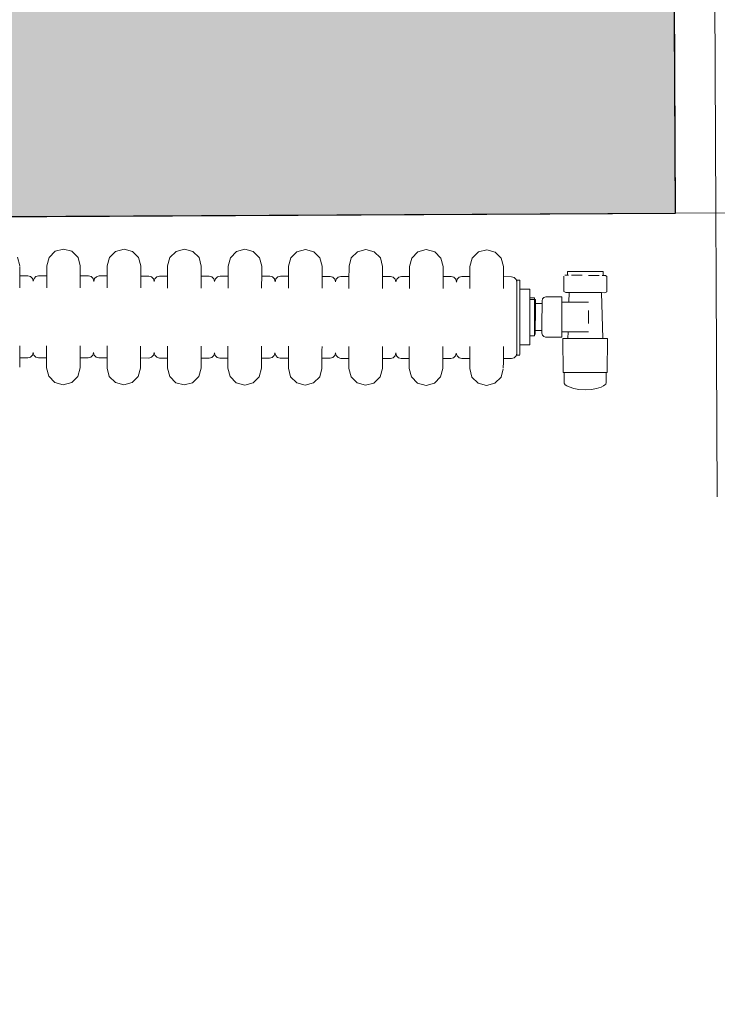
# Model space of a CAD drawing. Extents: x -6068 to 35118, y -17738 to 67348.
# Tile 90 of 243: x 650 to 702, y -1583 to -1510. Entities that reach past the tile are written whole.
import ezdxf

# ---------------------------------------------------------------- set-up
doc = ezdxf.new("R2010")
doc.units = 0
doc.header["$LTSCALE"] = 15
doc.linetypes.add('Continua', pattern=[0])
doc.linetypes.add('Cui_CONTINU', pattern=[0])
for name, color, linetype, lineweight, true_color in [('Bloc 3D - Dessin - NIVEAUX - Style par défaut', 7, 'Continua', 0, 0x000000), ('Enveloppe - NIVEAUX - Style par défaut', 7, 'Continua', 0, 0x000000), ('Porte - Ouvertures - NIVEAUX - Style par défaut', 7, 'Continua', 0, 0x000000), ('Porte - Seuil - NIVEAUX - Style par défaut', 7, 'Continua', 0, 0x000000)]:
    doc.layers.add(name, color=color, linetype=linetype, lineweight=lineweight, true_color=true_color)
doc.layers.add('EDL_RDJ murs & cloisons', color=5, linetype='CONTINUOUS')
doc.layers.add('PIS-fond de plan', color=7, linetype='Cui_CONTINU')

# ---------------------------------------------------------------- blocks, each defined once
blk = doc.blocks.new('EDL_RDJ plan_2025 10 17')
at = {"layer": 'EDL_RDJ murs & cloisons', "linetype": 'Continuous', "ltscale": 0.08}
h = blk.add_hatch(color=9, dxfattribs=at)
h.dxf.hatch_style = 1
h.paths.add_polyline_path([(544.074, -1771.092), (541.451, -1773.803), (542.563, -1776.967), (546.874, -1781.14), (550.352, -1777.547), (558.5, -1785.433), (553.391, -1790.535), (559.75, -1796.903), (608.353, -1748.365), (706.33, -1748.786), (707.018, -1676.351), (705.026, -1673.346), (624.77, -1673.146), (623.988, -1524.361), (712.947, -1523.894), (712.544, -1446.896), (623.926, -1447.361), (622.921, -1008.771), (546.089, -1009.081), (548.849, -1692.867), (509.399, -1733.615), (544.074, -1771.092)])
at = {"layer": 'Bloc 3D - Dessin - NIVEAUX - Style par défaut', "color": 32, "linetype": 'Continua', "lineweight": 0, "ltscale": 0.1, "true_color": 0xd1591a}
for p, q in [((666.311, -1527.191), (666.769, -1526.734)), ((666.769, -1526.734), (667.394, -1526.567)), ((667.394, -1526.567), (668.019, -1526.736)), ((668.019, -1526.736), (668.476, -1527.194)), ((670.811, -1527.198), (671.269, -1526.742)), ((671.269, -1526.742), (671.894, -1526.575)), ((671.894, -1526.575), (672.519, -1526.744)), ((672.519, -1526.744), (672.976, -1527.202)), ((675.311, -1527.206), (675.769, -1526.75)), ((675.769, -1526.75), (676.394, -1526.583)), ((676.394, -1526.583), (677.019, -1526.752)), ((677.019, -1526.752), (677.476, -1527.21)), ((679.811, -1527.214), (680.269, -1526.758)), ((680.269, -1526.758), (680.894, -1526.591)), ((680.894, -1526.591), (681.519, -1526.76)), ((681.519, -1526.76), (681.976, -1527.218)), ((684.311, -1527.222), (684.769, -1526.766)), ((684.769, -1526.766), (685.394, -1526.599)), ((685.394, -1526.599), (686.019, -1526.768)), ((686.019, -1526.768), (686.476, -1527.226)), ((688.811, -1527.23), (689.269, -1526.774)), ((689.269, -1526.774), (689.894, -1526.607)), ((689.894, -1526.607), (690.519, -1526.776)), ((690.519, -1526.776), (690.976, -1527.234)), ((693.311, -1527.238), (693.769, -1526.781)), ((693.769, -1526.781), (694.394, -1526.615)), ((694.394, -1526.615), (695.019, -1526.784)), ((695.019, -1526.784), (695.476, -1527.242)), ((697.811, -1527.246), (698.269, -1526.789)), ((698.269, -1526.789), (698.894, -1526.623)), ((698.894, -1526.623), (699.519, -1526.792)), ((699.519, -1526.792), (699.976, -1527.25)), ((663.976, -1527.186), (664.142, -1527.812)), ((666.142, -1527.815), (666.311, -1527.191)), ((666.142, -1527.868), (666.142, -1527.815)), ((668.476, -1527.194), (668.642, -1527.82)), ((668.642, -1527.873), (668.642, -1527.82)), ((670.642, -1527.823), (670.811, -1527.198)), ((670.642, -1527.876), (670.642, -1527.823)), ((672.976, -1527.202), (673.142, -1527.828)), ((673.142, -1527.881), (673.142, -1527.828)), ((675.142, -1527.831), (675.311, -1527.206)), ((675.142, -1527.884), (675.142, -1527.831)), ((677.476, -1527.21), (677.642, -1527.836)), ((677.642, -1527.889), (677.642, -1527.836)), ((679.642, -1527.839), (679.811, -1527.214)), ((681.976, -1527.218), (682.142, -1527.843)), ((684.142, -1527.847), (684.311, -1527.222)), ((686.476, -1527.226), (686.642, -1527.851)), ((688.642, -1527.855), (688.811, -1527.23)), ((690.976, -1527.234), (691.142, -1527.859)), ((693.142, -1527.863), (693.311, -1527.238)), ((695.476, -1527.242), (695.642, -1527.867)), ((697.642, -1527.871), (697.811, -1527.246)), ((699.976, -1527.25), (700.142, -1527.875)), ((664.141, -1528.442), (664.142, -1528.185)), ((664.141, -1528.741), (664.141, -1528.442)), ((664.141, -1528.562), (664.741, -1528.563)), ((664.142, -1527.865), (664.142, -1527.989)), ((664.142, -1528.185), (664.142, -1527.989)), ((664.941, -1528.617), (664.741, -1528.563)), ((665.341, -1528.618), (665.541, -1528.564)), ((666.141, -1528.565), (665.541, -1528.564)), ((666.141, -1528.446), (666.142, -1528.189)), ((666.141, -1528.745), (666.141, -1528.446)), ((666.142, -1527.992), (666.142, -1527.868)), ((666.142, -1528.189), (666.142, -1527.992)), ((668.641, -1528.45), (668.642, -1528.193)), ((668.641, -1528.749), (668.641, -1528.45)), ((668.642, -1527.873), (668.642, -1527.996)), ((668.642, -1528.193), (668.642, -1527.996)), ((670.641, -1528.454), (670.642, -1528.197)), ((670.641, -1528.752), (670.641, -1528.454)), ((670.642, -1528), (670.642, -1527.876)), ((670.642, -1528.197), (670.642, -1528)), ((673.141, -1528.458), (673.142, -1528.201)), ((673.141, -1528.757), (673.141, -1528.458)), ((673.142, -1527.881), (673.142, -1528.004)), ((673.142, -1528.201), (673.142, -1528.004)), ((675.141, -1528.462), (675.142, -1528.205)), ((675.141, -1528.76), (675.141, -1528.462)), ((675.142, -1528.008), (675.142, -1527.884)), ((675.142, -1528.205), (675.142, -1528.008)), ((677.641, -1528.466), (677.642, -1528.209)), ((677.641, -1528.765), (677.641, -1528.466)), ((677.642, -1527.889), (677.642, -1528.012)), ((677.642, -1528.209), (677.642, -1528.012)), ((679.641, -1528.469), (679.642, -1528.213)), ((679.641, -1528.768), (679.641, -1528.469)), ((679.642, -1527.892), (679.642, -1527.839)), ((679.642, -1528.016), (679.642, -1527.892)), ((679.642, -1528.213), (679.642, -1528.016)), ((682.141, -1528.474), (682.142, -1528.217)), ((682.141, -1528.773), (682.141, -1528.474)), ((682.142, -1527.896), (682.142, -1527.843)), ((682.142, -1527.896), (682.142, -1528.02)), ((682.142, -1528.217), (682.142, -1528.02)), ((684.141, -1528.477), (684.142, -1528.221)), ((684.141, -1528.776), (684.141, -1528.477)), ((684.142, -1527.9), (684.142, -1527.847)), ((684.142, -1528.024), (684.142, -1527.9)), ((684.142, -1528.221), (684.142, -1528.024)), ((686.641, -1528.482), (686.642, -1528.225)), ((686.641, -1528.781), (686.641, -1528.482)), ((686.642, -1527.904), (686.642, -1527.851)), ((686.642, -1527.904), (686.642, -1528.028)), ((686.642, -1528.225), (686.642, -1528.028)), ((688.641, -1528.485), (688.642, -1528.229)), ((688.641, -1528.784), (688.641, -1528.485)), ((688.642, -1527.908), (688.642, -1527.855)), ((688.642, -1528.032), (688.642, -1527.908)), ((688.642, -1528.229), (688.642, -1528.032)), ((691.141, -1528.49), (691.142, -1528.233)), ((691.141, -1528.789), (691.141, -1528.49)), ((691.142, -1527.912), (691.142, -1527.859)), ((691.142, -1527.912), (691.142, -1528.036)), ((691.142, -1528.233), (691.142, -1528.036)), ((693.141, -1528.493), (693.142, -1528.237)), ((693.141, -1528.792), (693.141, -1528.493)), ((693.142, -1527.916), (693.142, -1527.863)), ((693.142, -1528.04), (693.142, -1527.916)), ((693.142, -1528.237), (693.142, -1528.04)), ((695.641, -1528.498), (695.642, -1528.241)), ((695.641, -1528.797), (695.641, -1528.498)), ((695.642, -1527.92), (695.642, -1527.867)), ((695.642, -1527.92), (695.642, -1528.044)), ((695.642, -1528.241), (695.642, -1528.044)), ((697.641, -1528.501), (697.642, -1528.245)), ((697.641, -1528.8), (697.641, -1528.501)), ((697.642, -1527.924), (697.642, -1527.871)), ((697.642, -1528.048), (697.642, -1527.924)), ((697.642, -1528.245), (697.642, -1528.048)), ((700.141, -1528.506), (700.142, -1528.249)), ((700.141, -1528.804), (700.141, -1528.506)), ((700.142, -1527.928), (700.142, -1527.875)), ((700.142, -1528.092), (700.142, -1527.875)), ((700.142, -1527.928), (700.142, -1528.052)), ((700.142, -1528.249), (700.142, -1528.052)), ((704.716, -1528.524), (704.979, -1528.524)), ((704.899, -1528.247), (704.899, -1528.524)), ((704.98, -1528.247), (704.899, -1528.247)), ((705.211, -1528.248), (704.98, -1528.247)), ((705.566, -1528.248), (705.211, -1528.248)), ((705.211, -1528.525), (705.474, -1528.525)), ((705.474, -1528.525), (706, -1528.526)), ((706.001, -1528.249), (705.566, -1528.248)), ((706.464, -1528.25), (706.001, -1528.249)), ((706.463, -1528.527), (706.99, -1528.528)), ((706.899, -1528.251), (706.464, -1528.25)), ((707.253, -1528.251), (706.899, -1528.251)), ((706.99, -1528.528), (707.253, -1528.528)), ((707.485, -1528.252), (707.253, -1528.251)), ((707.484, -1528.529), (707.747, -1528.529)), ((707.565, -1528.252), (707.485, -1528.252)), ((707.565, -1528.529), (707.565, -1528.252)), ((707.747, -1528.529), (707.832, -1528.602)), ((664.139, -1529.451), (664.14, -1529.144)), ((664.14, -1529.144), (664.141, -1528.741)), ((665.087, -1528.766), (664.941, -1528.617)), ((665.087, -1528.766), (665.14, -1528.968)), ((665.14, -1528.968), (665.194, -1528.766)), ((665.194, -1528.766), (665.341, -1528.618)), ((666.139, -1529.455), (666.14, -1529.147)), ((666.14, -1529.147), (666.141, -1528.745)), ((668.639, -1529.459), (668.64, -1529.152)), ((668.64, -1529.152), (668.641, -1528.749)), ((668.641, -1528.57), (669.241, -1528.571)), ((669.441, -1528.625), (669.241, -1528.571)), ((669.587, -1528.774), (669.441, -1528.625)), ((669.587, -1528.774), (669.64, -1528.976)), ((669.64, -1528.976), (669.694, -1528.774)), ((669.694, -1528.774), (669.841, -1528.626)), ((669.841, -1528.626), (670.041, -1528.572)), ((670.641, -1528.573), (670.041, -1528.572)), ((670.639, -1529.463), (670.64, -1529.155)), ((670.64, -1529.155), (670.641, -1528.752)), ((673.139, -1529.467), (673.14, -1529.159)), ((673.14, -1529.159), (673.141, -1528.757)), ((673.141, -1528.578), (673.741, -1528.579)), ((673.941, -1528.633), (673.741, -1528.579)), ((674.087, -1528.782), (673.941, -1528.633)), ((674.087, -1528.782), (674.14, -1528.984)), ((674.14, -1528.984), (674.194, -1528.782)), ((674.194, -1528.782), (674.341, -1528.634)), ((674.341, -1528.634), (674.541, -1528.58)), ((675.141, -1528.581), (674.541, -1528.58)), ((675.139, -1529.471), (675.14, -1529.163)), ((675.14, -1529.163), (675.141, -1528.76)), ((677.639, -1529.475), (677.64, -1529.167)), ((677.64, -1529.167), (677.641, -1528.765)), ((677.641, -1528.586), (678.241, -1528.587)), ((678.241, -1528.587), (678.441, -1528.641)), ((678.441, -1528.641), (678.241, -1528.587)), ((678.587, -1528.79), (678.441, -1528.641)), ((678.587, -1528.79), (678.64, -1528.992)), ((678.64, -1528.992), (678.694, -1528.79)), ((678.694, -1528.79), (678.841, -1528.642)), ((678.841, -1528.642), (679.041, -1528.588)), ((679.641, -1528.589), (679.041, -1528.588)), ((679.639, -1529.479), (679.64, -1529.171)), ((679.64, -1529.171), (679.641, -1528.768)), ((682.139, -1529.483), (682.14, -1529.175)), ((682.14, -1529.175), (682.141, -1528.773)), ((682.141, -1528.593), (682.741, -1528.595)), ((682.941, -1528.649), (682.741, -1528.595)), ((682.741, -1528.595), (682.941, -1528.649)), ((683.087, -1528.798), (682.941, -1528.649)), ((683.087, -1528.798), (683.14, -1529)), ((683.14, -1529), (683.194, -1528.798)), ((683.194, -1528.798), (683.341, -1528.65)), ((683.341, -1528.65), (683.541, -1528.596)), ((684.141, -1528.597), (683.541, -1528.596)), ((684.139, -1529.487), (684.14, -1529.179)), ((684.14, -1529.179), (684.141, -1528.776)), ((686.639, -1529.491), (686.64, -1529.183)), ((686.64, -1529.183), (686.641, -1528.781)), ((686.641, -1528.601), (687.241, -1528.602)), ((687.241, -1528.602), (687.441, -1528.657)), ((687.441, -1528.657), (687.241, -1528.602)), ((687.587, -1528.806), (687.441, -1528.657)), ((687.587, -1528.806), (687.64, -1529.008)), ((687.64, -1529.008), (687.694, -1528.806)), ((687.694, -1528.806), (687.841, -1528.658)), ((687.841, -1528.658), (688.041, -1528.604)), ((688.641, -1528.605), (688.041, -1528.604)), ((688.639, -1529.495), (688.64, -1529.187)), ((688.64, -1529.187), (688.641, -1528.784)), ((691.139, -1529.499), (691.14, -1529.191)), ((691.14, -1529.191), (691.141, -1528.789)), ((691.141, -1528.609), (691.741, -1528.61)), ((691.741, -1528.61), (691.941, -1528.665)), ((691.941, -1528.665), (691.741, -1528.61)), ((692.087, -1528.814), (691.941, -1528.665)), ((692.087, -1528.814), (692.14, -1529.016)), ((692.14, -1529.016), (692.194, -1528.814)), ((692.194, -1528.814), (692.341, -1528.666)), ((692.341, -1528.666), (692.541, -1528.612)), ((693.141, -1528.613), (692.541, -1528.612)), ((693.139, -1529.503), (693.14, -1529.195)), ((693.14, -1529.195), (693.141, -1528.792)), ((695.639, -1529.507), (695.64, -1529.199)), ((695.64, -1529.199), (695.641, -1528.797)), ((695.641, -1528.617), (696.241, -1528.618)), ((696.441, -1528.673), (696.241, -1528.618)), ((696.587, -1528.821), (696.441, -1528.673)), ((696.587, -1528.821), (696.64, -1529.024)), ((696.64, -1529.024), (696.694, -1528.822)), ((696.694, -1528.822), (696.841, -1528.674)), ((696.841, -1528.674), (697.041, -1528.62)), ((697.641, -1528.621), (697.041, -1528.62)), ((697.041, -1528.62), (697.641, -1528.621)), ((697.639, -1529.511), (697.64, -1529.203)), ((697.64, -1529.203), (697.641, -1528.8)), ((700.139, -1529.515), (700.14, -1529.207)), ((700.14, -1529.207), (700.141, -1528.804)), ((700.141, -1528.625), (700.741, -1528.626)), ((700.941, -1528.681), (700.741, -1528.626)), ((701.087, -1528.829), (700.941, -1528.681)), ((701.087, -1528.829), (701.14, -1529.032)), ((701.14, -1528.878), (701.37, -1528.878)), ((701.14, -1528.878), (701.14, -1528.931)), ((701.14, -1528.931), (701.14, -1529.091)), ((701.14, -1529.091), (701.14, -1529.349)), ((701.37, -1528.932), (701.37, -1528.878)), ((701.37, -1529.091), (701.37, -1528.932)), ((701.37, -1529.35), (701.37, -1529.091)), ((704.632, -1528.597), (704.63, -1529.74)), ((707.832, -1528.602), (707.83, -1529.746)), ((701.139, -1529.698), (701.138, -1530.122)), ((701.14, -1529.349), (701.139, -1529.698)), ((701.368, -1530.122), (701.369, -1529.698)), ((701.369, -1529.698), (701.37, -1529.35)), ((702.099, -1529.548), (701.369, -1529.547)), ((702.097, -1530.346), (702.099, -1529.548)), ((704.774, -1529.812), (704.63, -1529.74)), ((705.024, -1529.812), (704.774, -1529.812)), ((705.007, -1530.521), (705.024, -1529.812)), ((705.502, -1529.813), (705.024, -1529.812)), ((706.957, -1529.816), (705.502, -1529.813)), ((707.435, -1529.816), (706.957, -1529.816)), ((707.548, -1533.234), (707.435, -1529.816)), ((707.685, -1529.817), (707.435, -1529.816)), ((707.83, -1529.746), (707.685, -1529.817)), ((701.137, -1530.606), (701.136, -1531.131)), ((701.138, -1530.122), (701.137, -1530.606)), ((701.366, -1531.131), (701.367, -1530.606)), ((701.367, -1530.606), (701.368, -1530.122)), ((702.096, -1530.822), (702.097, -1530.584)), ((702.097, -1530.2), (702.456, -1530.201)), ((702.514, -1530.32), (702.097, -1530.319)), ((702.097, -1530.584), (702.097, -1530.346)), ((702.454, -1530.911), (702.455, -1530.617)), ((702.455, -1530.391), (702.456, -1530.249)), ((702.455, -1530.617), (702.455, -1530.391)), ((702.456, -1530.249), (702.456, -1530.201)), ((702.513, -1530.577), (702.514, -1530.32)), ((702.513, -1531.042), (702.513, -1530.577)), ((703.009, -1530.619), (702.513, -1530.618)), ((703.009, -1530.655), (703.008, -1531.085)), ((703.039, -1530.274), (703.009, -1530.416)), ((703.009, -1530.416), (703.009, -1530.655)), ((703.141, -1530.167), (703.039, -1530.274)), ((703.284, -1530.128), (703.141, -1530.167)), ((704.495, -1530.13), (703.284, -1530.128)), ((704.494, -1530.959), (704.495, -1530.52)), ((704.495, -1530.426), (704.495, -1530.13)), ((704.495, -1530.52), (704.495, -1530.426)), ((705.007, -1530.521), (704.495, -1530.52)), ((706.477, -1530.524), (705.007, -1530.521)), ((701.136, -1531.131), (701.136, -1531.677)), ((701.366, -1531.677), (701.366, -1531.131)), ((702.093, -1532.418), (702.096, -1530.822)), ((702.453, -1531.621), (702.454, -1531.253)), ((702.454, -1531.253), (702.454, -1530.911)), ((702.512, -1531.621), (702.513, -1531.042)), ((703.008, -1531.085), (703.007, -1531.622)), ((704.493, -1531.624), (704.494, -1530.959)), ((706.475, -1531.628), (706.476, -1531.136)), ((701.135, -1532.223), (701.134, -1532.748)), ((701.136, -1531.677), (701.135, -1532.223)), ((701.364, -1532.749), (701.365, -1532.224)), ((701.365, -1532.224), (701.366, -1531.677)), ((702.452, -1532.331), (702.453, -1531.988)), ((702.453, -1531.988), (702.453, -1531.621)), ((702.51, -1532.2), (702.512, -1531.621)), ((702.51, -1532.664), (702.51, -1532.2)), ((703.006, -1532.158), (703.005, -1532.588)), ((703.007, -1531.622), (703.006, -1532.158)), ((704.492, -1532.289), (704.493, -1531.624)), ((706.474, -1532.119), (706.475, -1531.628)), ((701.134, -1532.748), (701.133, -1533.232)), ((701.363, -1533.233), (701.364, -1532.749)), ((702.091, -1533.692), (702.093, -1532.894)), ((702.093, -1532.894), (702.093, -1532.418)), ((702.451, -1532.625), (702.452, -1532.331)), ((702.451, -1532.85), (702.451, -1532.625)), ((702.451, -1532.992), (702.451, -1532.85)), ((702.509, -1532.922), (702.51, -1532.664)), ((702.51, -1532.623), (703.005, -1532.624)), ((703.005, -1532.588), (703.005, -1532.827)), ((703.034, -1532.97), (703.005, -1532.827)), ((704.49, -1533.118), (704.491, -1532.823)), ((704.491, -1532.728), (704.492, -1532.289)), ((704.952, -1532.729), (704.491, -1532.728)), ((704.491, -1532.823), (704.491, -1532.728)), ((704.94, -1533.23), (704.952, -1532.729)), ((706.473, -1532.732), (704.952, -1532.729)), ((701.132, -1533.656), (701.131, -1534.005)), ((701.133, -1533.232), (701.132, -1533.656)), ((701.361, -1534.005), (701.362, -1533.657)), ((701.362, -1533.657), (701.363, -1533.233)), ((702.091, -1533.692), (701.362, -1533.691)), ((702.092, -1533.04), (702.451, -1533.041)), ((702.451, -1533.041), (702.451, -1532.992)), ((703.135, -1533.077), (703.034, -1532.97)), ((703.279, -1533.116), (703.135, -1533.077)), ((704.49, -1533.118), (703.279, -1533.116)), ((704.567, -1533.229), (704.588, -1535.755)), ((704.666, -1533.229), (704.567, -1533.229)), ((704.954, -1533.23), (704.666, -1533.229)), ((705.395, -1533.23), (704.954, -1533.23)), ((705.936, -1533.231), (705.395, -1533.23)), ((706.511, -1533.232), (705.936, -1533.231)), ((707.052, -1533.233), (706.511, -1533.232)), ((707.493, -1533.234), (707.052, -1533.233)), ((707.78, -1533.235), (707.493, -1533.234)), ((707.88, -1533.235), (707.78, -1533.235)), ((707.88, -1533.235), (707.85, -1535.761)), ((664.13, -1534.482), (664.131, -1534.08)), ((664.131, -1534.08), (664.132, -1533.772)), ((665.077, -1534.461), (665.131, -1534.258)), ((665.131, -1534.258), (665.184, -1534.461)), ((666.131, -1534.083), (666.13, -1534.486)), ((666.132, -1533.775), (666.131, -1534.083)), ((668.63, -1534.49), (668.631, -1534.088)), ((668.631, -1534.088), (668.632, -1533.78)), ((669.577, -1534.469), (669.631, -1534.266)), ((669.631, -1534.266), (669.684, -1534.469)), ((670.631, -1534.091), (670.63, -1534.494)), ((670.632, -1533.783), (670.631, -1534.091)), ((673.13, -1534.498), (673.131, -1534.096)), ((673.131, -1534.096), (673.132, -1533.788)), ((674.077, -1534.477), (674.131, -1534.274)), ((674.131, -1534.274), (674.184, -1534.477)), ((675.131, -1534.099), (675.13, -1534.502)), ((675.132, -1533.791), (675.131, -1534.099)), ((677.63, -1534.506), (677.631, -1534.104)), ((677.631, -1534.104), (677.632, -1533.796)), ((678.577, -1534.485), (678.631, -1534.282)), ((678.631, -1534.282), (678.684, -1534.485)), ((679.631, -1534.107), (679.63, -1534.51)), ((679.632, -1533.799), (679.631, -1534.107)), ((682.13, -1534.514), (682.131, -1534.112)), ((682.131, -1534.112), (682.132, -1533.804)), ((683.077, -1534.493), (683.131, -1534.29)), ((683.131, -1534.29), (683.184, -1534.493)), ((684.131, -1534.115), (684.13, -1534.518)), ((684.132, -1533.807), (684.131, -1534.115)), ((686.63, -1534.522), (686.631, -1534.119)), ((686.631, -1534.119), (686.632, -1533.812)), ((687.577, -1534.501), (687.631, -1534.298)), ((687.631, -1534.298), (687.684, -1534.501)), ((688.631, -1534.123), (688.63, -1534.526)), ((688.632, -1533.815), (688.631, -1534.123)), ((691.13, -1534.53), (691.131, -1534.127)), ((691.131, -1534.127), (691.132, -1533.82)), ((692.077, -1534.509), (692.131, -1534.306)), ((692.131, -1534.306), (692.184, -1534.509)), ((693.131, -1534.131), (693.13, -1534.534)), ((693.132, -1533.823), (693.131, -1534.131)), ((695.63, -1534.538), (695.631, -1534.135)), ((695.631, -1534.135), (695.632, -1533.828)), ((696.577, -1534.516), (696.631, -1534.314)), ((696.631, -1534.314), (696.684, -1534.517)), ((697.631, -1534.139), (697.63, -1534.542)), ((697.632, -1533.831), (697.631, -1534.139)), ((700.13, -1534.546), (700.131, -1534.143)), ((700.131, -1534.143), (700.132, -1533.835)), ((701.077, -1534.524), (701.131, -1534.322)), ((701.131, -1534.005), (701.131, -1534.263)), ((701.131, -1534.263), (701.131, -1534.423)), ((701.131, -1534.423), (701.131, -1534.476)), ((701.361, -1534.264), (701.361, -1534.005)), ((701.361, -1534.423), (701.361, -1534.264)), ((664.129, -1535.038), (664.13, -1534.781)), ((664.129, -1535.235), (664.129, -1535.038)), ((664.13, -1534.482), (664.13, -1534.781)), ((664.73, -1534.663), (664.13, -1534.662)), ((664.93, -1534.609), (664.73, -1534.663)), ((664.73, -1534.663), (664.93, -1534.609)), ((665.077, -1534.461), (664.93, -1534.609)), ((665.33, -1534.61), (665.184, -1534.461)), ((665.33, -1534.61), (665.53, -1534.664)), ((666.13, -1534.665), (665.53, -1534.664)), ((666.129, -1535.041), (666.13, -1534.785)), ((666.129, -1535.238), (666.129, -1535.041)), ((666.13, -1534.486), (666.13, -1534.785)), ((668.629, -1535.046), (668.63, -1534.789)), ((668.629, -1535.243), (668.629, -1535.046)), ((668.63, -1534.49), (668.63, -1534.789)), ((669.23, -1534.671), (668.63, -1534.67)), ((669.23, -1534.671), (669.43, -1534.617)), ((669.43, -1534.617), (669.23, -1534.671)), ((669.577, -1534.469), (669.43, -1534.617)), ((669.83, -1534.618), (669.684, -1534.469)), ((669.83, -1534.618), (670.03, -1534.672)), ((670.63, -1534.673), (670.03, -1534.672)), ((670.629, -1535.049), (670.63, -1534.793)), ((670.629, -1535.246), (670.629, -1535.049)), ((670.63, -1534.494), (670.63, -1534.793)), ((673.129, -1535.054), (673.13, -1534.797)), ((673.129, -1535.251), (673.129, -1535.054)), ((673.13, -1534.498), (673.13, -1534.797)), ((673.73, -1534.679), (673.13, -1534.678)), ((673.73, -1534.679), (673.93, -1534.625)), ((673.93, -1534.625), (673.73, -1534.679)), ((674.077, -1534.477), (673.93, -1534.625)), ((674.33, -1534.625), (674.184, -1534.477)), ((674.33, -1534.625), (674.53, -1534.68)), ((675.13, -1534.681), (674.53, -1534.68)), ((675.129, -1535.057), (675.13, -1534.801)), ((675.129, -1535.254), (675.129, -1535.057)), ((675.13, -1534.502), (675.13, -1534.801)), ((677.629, -1535.062), (677.63, -1534.805)), ((677.629, -1535.259), (677.629, -1535.062)), ((677.63, -1534.506), (677.63, -1534.805)), ((678.23, -1534.687), (677.63, -1534.686)), ((678.43, -1534.633), (678.23, -1534.687)), ((678.23, -1534.687), (678.43, -1534.633)), ((678.577, -1534.485), (678.43, -1534.633)), ((678.83, -1534.633), (678.684, -1534.485)), ((678.83, -1534.633), (679.03, -1534.688)), ((679.63, -1534.689), (679.03, -1534.688)), ((679.629, -1535.065), (679.63, -1534.809)), ((679.629, -1535.262), (679.629, -1535.065)), ((679.63, -1534.51), (679.63, -1534.809)), ((682.129, -1535.07), (682.13, -1534.813)), ((682.129, -1535.267), (682.129, -1535.07)), ((682.13, -1534.514), (682.13, -1534.813)), ((682.73, -1534.695), (682.13, -1534.693)), ((682.73, -1534.695), (682.93, -1534.641)), ((682.93, -1534.641), (682.73, -1534.695)), ((683.077, -1534.493), (682.93, -1534.641)), ((683.33, -1534.641), (683.184, -1534.493)), ((683.33, -1534.641), (683.53, -1534.696)), ((684.13, -1534.697), (683.53, -1534.696)), ((684.13, -1534.519), (684.129, -1535.231)), ((684.129, -1535.073), (684.13, -1534.817)), ((684.129, -1535.27), (684.129, -1535.073)), ((684.13, -1534.518), (684.13, -1534.817)), ((686.629, -1535.078), (686.63, -1534.821)), ((686.629, -1535.275), (686.629, -1535.078)), ((686.63, -1534.522), (686.63, -1534.821)), ((687.23, -1534.702), (686.63, -1534.701)), ((687.23, -1534.702), (687.43, -1534.649)), ((687.43, -1534.649), (687.23, -1534.702)), ((687.577, -1534.501), (687.43, -1534.649)), ((687.83, -1534.649), (687.684, -1534.501)), ((687.83, -1534.649), (688.03, -1534.704)), ((688.03, -1534.704), (687.83, -1534.649)), ((688.63, -1534.705), (688.03, -1534.704)), ((688.629, -1535.081), (688.63, -1534.825)), ((688.629, -1535.278), (688.629, -1535.081)), ((688.63, -1534.526), (688.63, -1534.825)), ((691.129, -1535.086), (691.13, -1534.829)), ((691.129, -1535.283), (691.129, -1535.086)), ((691.13, -1534.53), (691.13, -1534.829)), ((691.73, -1534.71), (691.13, -1534.709)), ((691.93, -1534.656), (691.73, -1534.71)), ((691.73, -1534.71), (691.93, -1534.656)), ((692.077, -1534.509), (691.93, -1534.656)), ((692.33, -1534.657), (692.184, -1534.509)), ((692.33, -1534.657), (692.53, -1534.712)), ((693.13, -1534.713), (692.53, -1534.712)), ((693.129, -1535.089), (693.13, -1534.832)), ((693.129, -1535.286), (693.129, -1535.089)), ((693.13, -1534.534), (693.13, -1534.832)), ((695.629, -1535.29), (695.63, -1535.094)), ((695.63, -1534.538), (695.63, -1534.837)), ((696.23, -1534.718), (695.63, -1534.717)), ((695.63, -1535.094), (695.63, -1534.837)), ((696.23, -1534.718), (696.43, -1534.664)), ((696.577, -1534.516), (696.43, -1534.664)), ((696.83, -1534.665), (696.684, -1534.517)), ((697.03, -1534.72), (696.83, -1534.665)), ((696.83, -1534.665), (697.03, -1534.72)), ((697.63, -1534.721), (697.03, -1534.72)), ((697.629, -1535.097), (697.63, -1534.84)), ((697.629, -1535.294), (697.629, -1535.097)), ((697.63, -1534.542), (697.63, -1534.84)), ((700.129, -1535.298), (700.13, -1535.101)), ((700.13, -1534.546), (700.13, -1534.845)), ((700.73, -1534.726), (700.13, -1534.725)), ((700.13, -1535.101), (700.13, -1534.845)), ((700.73, -1534.726), (700.93, -1534.672)), ((701.077, -1534.524), (700.93, -1534.672)), ((701.131, -1534.476), (701.361, -1534.477)), ((664.129, -1535.359), (664.129, -1535.235)), ((666.129, -1535.238), (666.129, -1535.362)), ((666.129, -1535.362), (666.129, -1535.415)), ((666.295, -1536.04), (666.129, -1535.415)), ((668.629, -1535.42), (668.46, -1536.044)), ((668.629, -1535.367), (668.629, -1535.243)), ((668.629, -1535.367), (668.629, -1535.42)), ((670.629, -1535.246), (670.629, -1535.37)), ((670.629, -1535.37), (670.629, -1535.423)), ((670.795, -1536.048), (670.629, -1535.423)), ((673.129, -1535.428), (672.96, -1536.052)), ((673.129, -1535.375), (673.129, -1535.251)), ((673.129, -1535.375), (673.129, -1535.428)), ((675.129, -1535.254), (675.129, -1535.378)), ((675.129, -1535.378), (675.129, -1535.431)), ((675.295, -1536.056), (675.129, -1535.431)), ((677.629, -1535.436), (677.46, -1536.06)), ((677.629, -1535.383), (677.629, -1535.259)), ((677.629, -1535.383), (677.629, -1535.436)), ((679.629, -1535.262), (679.629, -1535.386)), ((679.629, -1535.386), (679.629, -1535.439)), ((679.795, -1536.064), (679.629, -1535.439)), ((682.129, -1535.443), (681.96, -1536.068)), ((682.129, -1535.39), (682.129, -1535.267)), ((682.129, -1535.39), (682.129, -1535.443)), ((684.129, -1535.27), (684.129, -1535.394)), ((684.129, -1535.394), (684.129, -1535.447)), ((684.295, -1536.072), (684.129, -1535.447)), ((686.629, -1535.451), (686.46, -1536.076)), ((686.629, -1535.398), (686.629, -1535.275)), ((686.629, -1535.398), (686.629, -1535.451)), ((688.629, -1535.278), (688.629, -1535.402)), ((688.629, -1535.402), (688.629, -1535.455)), ((688.795, -1536.08), (688.629, -1535.455)), ((691.129, -1535.459), (690.96, -1536.084)), ((691.129, -1535.406), (691.129, -1535.283)), ((691.129, -1535.406), (691.129, -1535.459)), ((693.129, -1535.286), (693.129, -1535.41)), ((693.129, -1535.41), (693.129, -1535.463)), ((693.295, -1536.088), (693.129, -1535.463)), ((695.629, -1535.467), (695.46, -1536.092)), ((695.629, -1535.414), (695.629, -1535.29)), ((695.629, -1535.414), (695.629, -1535.467)), ((697.629, -1535.294), (697.629, -1535.418)), ((697.629, -1535.418), (697.629, -1535.471)), ((697.795, -1536.096), (697.629, -1535.471)), ((700.129, -1535.475), (699.96, -1536.1)), ((700.129, -1535.422), (700.129, -1535.298)), ((704.588, -1535.755), (704.687, -1535.755)), ((704.646, -1535.755), (704.659, -1536.548)), ((704.687, -1535.755), (704.97, -1535.756)), ((704.97, -1535.756), (705.404, -1535.756)), ((705.404, -1535.756), (705.936, -1535.757)), ((705.936, -1535.757), (706.502, -1535.758)), ((706.502, -1535.758), (707.034, -1535.759)), ((707.034, -1535.759), (707.468, -1535.76)), ((707.468, -1535.76), (707.751, -1535.761)), ((707.751, -1535.761), (707.85, -1535.761)), ((707.792, -1535.761), (707.777, -1536.553)), ((666.752, -1536.499), (666.295, -1536.04)), ((667.377, -1536.667), (666.752, -1536.499)), ((668.002, -1536.501), (667.377, -1536.667)), ((668.46, -1536.044), (668.002, -1536.501)), ((671.252, -1536.507), (670.795, -1536.048)), ((671.877, -1536.675), (671.252, -1536.507)), ((672.502, -1536.509), (671.877, -1536.675)), ((672.96, -1536.052), (672.502, -1536.509)), ((675.752, -1536.515), (675.295, -1536.056)), ((676.377, -1536.683), (675.752, -1536.515)), ((677.002, -1536.517), (676.377, -1536.683)), ((677.46, -1536.06), (677.002, -1536.517)), ((680.252, -1536.523), (679.795, -1536.064)), ((680.877, -1536.691), (680.252, -1536.523)), ((681.502, -1536.525), (680.877, -1536.691)), ((681.96, -1536.068), (681.502, -1536.525)), ((684.752, -1536.531), (684.295, -1536.072)), ((685.377, -1536.699), (684.752, -1536.531)), ((686.002, -1536.533), (685.377, -1536.699)), ((686.46, -1536.076), (686.002, -1536.533)), ((689.252, -1536.539), (688.795, -1536.08)), ((689.877, -1536.707), (689.252, -1536.539)), ((690.502, -1536.541), (689.877, -1536.707)), ((690.96, -1536.084), (690.502, -1536.541)), ((693.752, -1536.547), (693.295, -1536.088)), ((694.377, -1536.715), (693.752, -1536.547)), ((695.002, -1536.549), (694.377, -1536.715)), ((695.46, -1536.092), (695.002, -1536.549)), ((698.252, -1536.554), (697.795, -1536.096)), ((698.877, -1536.723), (698.252, -1536.554)), ((699.502, -1536.557), (698.877, -1536.723)), ((699.96, -1536.1), (699.502, -1536.557)), ((704.664, -1536.579), (704.68, -1536.612)), ((704.68, -1536.612), (704.742, -1536.683)), ((707.755, -1536.618), (707.692, -1536.688)), ((707.771, -1536.584), (707.755, -1536.618)), ((704.85, -1536.756), (704.742, -1536.683)), ((704.85, -1536.756), (705.022, -1536.836)), ((705.022, -1536.836), (705.373, -1536.945)), ((705.373, -1536.945), (705.75, -1537.014)), ((705.75, -1537.014), (706.217, -1537.046)), ((706.684, -1537.016), (706.217, -1537.046)), ((707.061, -1536.948), (706.684, -1537.016)), ((707.412, -1536.84), (707.061, -1536.948)), ((707.585, -1536.76), (707.412, -1536.84)), ((707.692, -1536.688), (707.585, -1536.76))]:
    blk.add_line(p, q, dxfattribs=at)
at = {"layer": 'EDL_RDJ murs & cloisons', "linetype": 'Continuous', "ltscale": 0.08}
blk.add_lwpolyline([(544.074, -1771.092), (541.451, -1773.803), (542.563, -1776.967), (546.874, -1781.14), (550.352, -1777.547), (558.5, -1785.433), (553.391, -1790.535), (559.75, -1796.903), (608.353, -1748.365), (706.33, -1748.786), (707.018, -1676.351), (705.026, -1673.346), (624.77, -1673.146), (623.988, -1524.361), (712.947, -1523.894), (712.544, -1446.896), (623.926, -1447.361), (622.921, -1008.771), (546.089, -1009.081), (548.849, -1692.867), (509.399, -1733.615), (544.074, -1771.092)], close=True, dxfattribs=at)
at = {"layer": 'Enveloppe - NIVEAUX - Style par défaut', "color": 18, "linetype": 'Continua', "lineweight": 20, "ltscale": 0.1, "true_color": 0x000000}
for p, q in [((712.947, -1523.895), (712.544, -1446.896)), ((624.169, -1524.36), (712.947, -1523.894))]:
    blk.add_line(p, q, dxfattribs=at)
at = {"layer": 'Porte - Ouvertures - NIVEAUX - Style par défaut', "color": 103, "linetype": 'Continua', "lineweight": 13, "ltscale": 0.1, "true_color": 0x49c386}
blk.add_line((715.586, -1454.88), (716.058, -1545.018), dxfattribs=at)
at = {"layer": 'Porte - Seuil - NIVEAUX - Style par défaut', "color": 103, "linetype": 'Continua', "lineweight": 5, "ltscale": 0.1, "true_color": 0x49c386}
blk.add_line((712.947, -1523.895), (809.085, -1523.391), dxfattribs=at)

msp = doc.modelspace()

# ---------------------------------------------------------------- block references
at = {"layer": 'PIS-fond de plan'}
msp.add_blockref('EDL_RDJ plan_2025 10 17', (-14.326, 0), dxfattribs=at)

doc.saveas('drawing.dxf')
